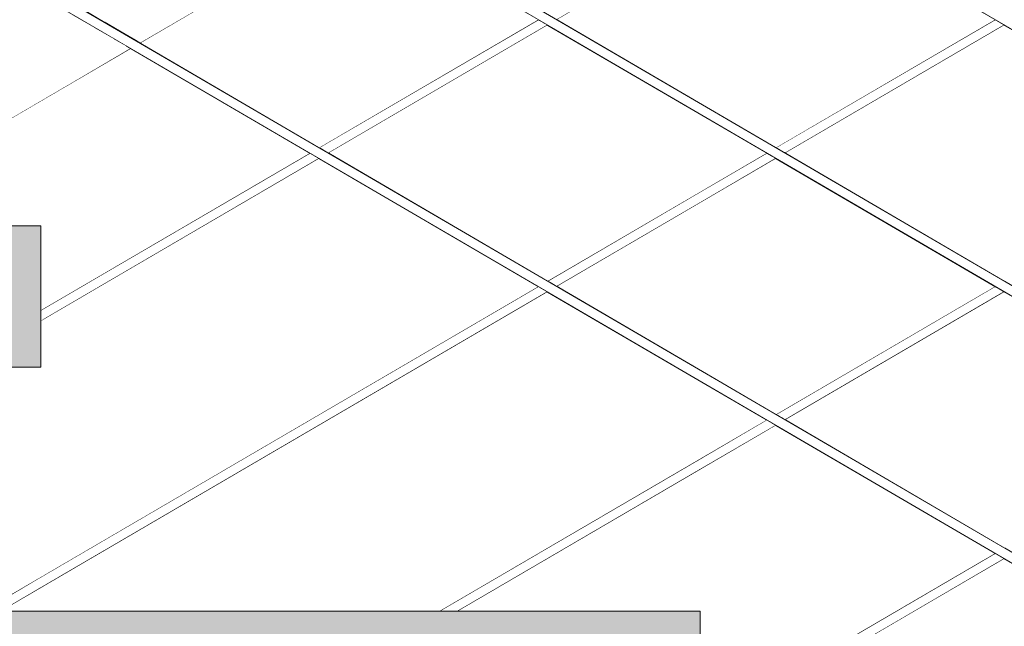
# Model space of a CAD drawing. Header units: millimetres. Extents: x -126680 to -83680, y 18016 to 39016.
# Tile 92 of 121: x -108038 to -107620, y 29633 to 29891. Entities that reach past the tile are written whole.
import ezdxf

# ---------------------------------------------------------------- set-up
doc = ezdxf.new("R2010")
doc.units = ezdxf.units.MM
doc.header["$MEASUREMENT"] = 0
doc.linetypes.add('Wipeout_Contour', pattern=[1000, 0, -1000])
doc.layers.add('Nowe_Konstrukcja - Schody', color=7, linetype='Continuous')
doc.layers.add('Nowe_Konstrukcja - Ściany zew', color=7, linetype='Continuous')
doc.layers.add('Nowe_Konstrukcja - Schody_Nr_pióra__101', color=250, linetype='Continuous', lineweight=13, true_color=0x333333)
doc.layers.add('Nowe_Konstrukcja - Schody_Nr_pióra__116', color=7, linetype='Continuous', lineweight=13, true_color=0xcccccc)
doc.layers.add('Nowe_Konstrukcja - Schody_Nr_pióra__3', color=7, linetype='Continuous', lineweight=13)

msp = doc.modelspace()

# ---------------------------------------------------------------- linework, layer by layer
at = {"layer": 'Nowe_Konstrukcja - Schody_Nr_pióra__101', "color": 250, "linetype": 'Continuous', "lineweight": 13, "true_color": 0x333333}
msp.add_line((-107809.83, 29890.77), (-107747.97, 29926.92), dxfattribs=at)

# ---------------------------------------------------------------- wipeouts: each hides what was drawn before it
at = {"color": 254, "linetype": 'Wipeout_Contour', "lineweight": 0, "ltscale": 448643.818686}
msp.add_wipeout([(-108037.9, 29900.27), (-108204.01, 29803.19), (-108187.94, 29803.19), (-108033.81, 29893.27)], dxfattribs=at).dxf.layer = 'Nowe_Konstrukcja - Schody'
at = {"color": 254, "linetype": 'Wipeout_Contour', "lineweight": 0, "ltscale": 446934.727328}
msp.add_wipeout([(-107623.25, 29890.43), (-107716.25, 29836.08), (-107714.85, 29835.26), (-107621.85, 29889.61)], dxfattribs=at).dxf.layer = 'Nowe_Konstrukcja - Schody'
at = {"color": 254, "linetype": 'Wipeout_Contour', "lineweight": 0, "ltscale": 447296.194983}
msp.add_wipeout([(-107813.21, 29779.41), (-107811.81, 29778.59), (-107748.98, 29815.31), (-107749.69, 29816.53)], dxfattribs=at).dxf.layer = 'Nowe_Konstrukcja - Schody'
at = {"color": 254, "linetype": 'Wipeout_Contour', "lineweight": 0, "ltscale": 446813.779307}
msp.add_wipeout([(-107623.25, 29777.09), (-107716.25, 29722.74), (-107714.85, 29721.93), (-107621.85, 29776.28)], dxfattribs=at).dxf.layer = 'Nowe_Konstrukcja - Schody'
at = {"color": 254, "linetype": 'Wipeout_Contour', "lineweight": 0, "ltscale": 446747.368672}
msp.add_wipeout([(-107623.25, 29663.76), (-107748.98, 29590.28), (-107748.98, 29588.65), (-107621.85, 29662.94)], dxfattribs=at).dxf.layer = 'Nowe_Konstrukcja - Schody'
at = {"color": 254, "linetype": 'Wipeout_Contour', "lineweight": 0, "ltscale": 448135.262557}
msp.add_wipeout([(-108029.69, 29652.9), (-108052.53, 29639.55), (-108049.73, 29639.55), (-108028.98, 29651.68)], dxfattribs=at).dxf.layer = 'Nowe_Konstrukcja - Schody'

# ---------------------------------------------------------------- next in the draw order: wipeouts: each hides what was drawn before it
at = {"color": 254, "linetype": 'Wipeout_Contour', "lineweight": 0, "ltscale": 448597.387495}
msp.add_wipeout([(-108033.81, 29893.27), (-108187.94, 29803.19), (-108168.98, 29803.19), (-108028.98, 29885.01)], dxfattribs=at).dxf.layer = 'Nowe_Konstrukcja - Schody'
at = {"color": 254, "linetype": 'Wipeout_Contour', "lineweight": 0, "ltscale": 446928.450042}
msp.add_wipeout([(-107714.85, 29835.26), (-107713.45, 29834.44), (-107620.45, 29888.79), (-107621.85, 29889.61)], dxfattribs=at).dxf.layer = 'Nowe_Konstrukcja - Schody'
at = {"color": 254, "linetype": 'Wipeout_Contour', "lineweight": 0, "ltscale": 447291.030621}
msp.add_wipeout([(-107811.81, 29778.59), (-107810.41, 29777.77), (-107748.27, 29814.09), (-107748.98, 29815.31)], dxfattribs=at).dxf.layer = 'Nowe_Konstrukcja - Schody'
at = {"color": 254, "linetype": 'Wipeout_Contour', "lineweight": 0, "ltscale": 446807.503649}
msp.add_wipeout([(-107621.85, 29776.28), (-107714.85, 29721.93), (-107713.45, 29721.11), (-107620.45, 29775.46)], dxfattribs=at).dxf.layer = 'Nowe_Konstrukcja - Schody'
at = {"color": 254, "linetype": 'Wipeout_Contour', "lineweight": 0, "ltscale": 446742.790182}
msp.add_wipeout([(-107748.98, 29588.65), (-107748.27, 29587.43), (-107620.45, 29662.12), (-107621.85, 29662.94)], dxfattribs=at).dxf.layer = 'Nowe_Konstrukcja - Schody'
at = {"color": 254, "linetype": 'Wipeout_Contour', "lineweight": 0, "ltscale": 448127.839917}
msp.add_wipeout([(-108028.98, 29651.68), (-108049.73, 29639.55), (-108046.92, 29639.55), (-108028.27, 29650.46)], dxfattribs=at).dxf.layer = 'Nowe_Konstrukcja - Schody'

# ---------------------------------------------------------------- next in the draw order: wipeouts: each hides what was drawn before it
at = {"color": 254, "linetype": 'Wipeout_Contour', "lineweight": 0, "ltscale": 448547.124075}
msp.add_wipeout([(-108028.98, 29885.01), (-108168.98, 29803.19), (-108150.02, 29803.19), (-108024.15, 29876.75)], dxfattribs=at).dxf.layer = 'Nowe_Konstrukcja - Schody'
at = {"color": 254, "linetype": 'Wipeout_Contour', "lineweight": 0, "ltscale": 446924.011328}
msp.add_wipeout([(-107620.45, 29888.79), (-107713.45, 29834.44), (-107712.87, 29834.1), (-107619.87, 29888.45)], dxfattribs=at).dxf.layer = 'Nowe_Konstrukcja - Schody'
at = {"color": 254, "linetype": 'Wipeout_Contour', "lineweight": 0, "ltscale": 447287.374418}
msp.add_wipeout([(-107748.27, 29814.09), (-107810.41, 29777.77), (-107809.83, 29777.43), (-107747.97, 29813.59)], dxfattribs=at).dxf.layer = 'Nowe_Konstrukcja - Schody'
at = {"color": 254, "linetype": 'Wipeout_Contour', "lineweight": 0, "ltscale": 446803.066084}
msp.add_wipeout([(-107713.45, 29721.11), (-107712.87, 29720.77), (-107619.87, 29775.12), (-107620.45, 29775.46)], dxfattribs=at).dxf.layer = 'Nowe_Konstrukcja - Schody'
at = {"color": 254, "linetype": 'Wipeout_Contour', "lineweight": 0, "ltscale": 446739.143612}
msp.add_wipeout([(-107620.45, 29662.12), (-107748.27, 29587.43), (-107747.97, 29586.92), (-107619.87, 29661.78)], dxfattribs=at).dxf.layer = 'Nowe_Konstrukcja - Schody'
at = {"color": 254, "linetype": 'Wipeout_Contour', "lineweight": 0, "ltscale": 448122.551693}
msp.add_wipeout([(-108028.27, 29650.46), (-108046.92, 29639.55), (-108045.76, 29639.55), (-108027.97, 29649.95)], dxfattribs=at).dxf.layer = 'Nowe_Konstrukcja - Schody'

# ---------------------------------------------------------------- next in the draw order: wipeouts: each hides what was drawn before it
at = {"color": 254, "linetype": 'Wipeout_Contour', "lineweight": 0, "ltscale": 448341.185291}
msp.add_wipeout([(-108024.89, 29898.48), (-108033.81, 29893.27), (-108028.98, 29885.01), (-108015.41, 29892.94)], dxfattribs=at).dxf.layer = 'Nowe_Konstrukcja - Schody'
at = {"color": 254, "linetype": 'Wipeout_Contour', "lineweight": 0, "ltscale": 446939.166042}
msp.add_wipeout([(-107716.83, 29836.42), (-107716.25, 29836.08), (-107623.25, 29890.43), (-107623.83, 29890.77)], dxfattribs=at).dxf.layer = 'Nowe_Konstrukcja - Schody'
at = {"color": 254, "linetype": 'Wipeout_Contour', "lineweight": 0, "ltscale": 448500.678795}
msp.add_wipeout([(-108024.15, 29876.75), (-108150.02, 29803.19), (-108133.94, 29803.19), (-108020.06, 29869.75)], dxfattribs=at).dxf.layer = 'Nowe_Konstrukcja - Schody'
at = {"color": 254, "linetype": 'Wipeout_Contour', "lineweight": 0, "ltscale": 447299.84242}
msp.add_wipeout([(-107749.99, 29817.04), (-107813.8, 29779.75), (-107813.21, 29779.41), (-107749.69, 29816.53)], dxfattribs=at).dxf.layer = 'Nowe_Konstrukcja - Schody'
at = {"color": 254, "linetype": 'Wipeout_Contour', "lineweight": 0, "ltscale": 446818.216866}
msp.add_wipeout([(-107623.83, 29777.43), (-107716.83, 29723.08), (-107716.25, 29722.74), (-107623.25, 29777.09)], dxfattribs=at).dxf.layer = 'Nowe_Konstrukcja - Schody'
at = {"color": 254, "linetype": 'Wipeout_Contour', "lineweight": 0, "ltscale": 446750.205008}
msp.add_wipeout([(-107748.98, 29590.96), (-107748.98, 29590.28), (-107623.25, 29663.76), (-107623.83, 29664.1)], dxfattribs=at).dxf.layer = 'Nowe_Konstrukcja - Schody'
at = {"color": 254, "linetype": 'Wipeout_Contour', "lineweight": 0, "ltscale": 448140.479122}
msp.add_wipeout([(-108029.99, 29653.4), (-108053.69, 29639.55), (-108052.53, 29639.55), (-108029.69, 29652.9)], dxfattribs=at).dxf.layer = 'Nowe_Konstrukcja - Schody'

# ---------------------------------------------------------------- next in the draw order: linework, layer by layer
at = {"layer": 'Nowe_Konstrukcja - Schody_Nr_pióra__101', "color": 250, "linetype": 'Continuous', "lineweight": 13, "true_color": 0x333333}
for p, q in [((-107716.83, 29836.42), (-107623.83, 29890.77)), ((-107712.87, 29834.1), (-107619.87, 29888.45)), ((-107716.83, 29723.08), (-107623.83, 29777.43)), ((-107712.87, 29720.77), (-107619.87, 29775.12))]:
    msp.add_line(p, q, dxfattribs=at)

# ---------------------------------------------------------------- next in the draw order: wipeouts: each hides what was drawn before it
at = {"color": 254, "linetype": 'Wipeout_Contour', "lineweight": 0, "ltscale": 448306.286201}
msp.add_wipeout([(-108028.98, 29885.01), (-108024.15, 29876.75), (-108005.93, 29887.4), (-108015.41, 29892.94)], dxfattribs=at).dxf.layer = 'Nowe_Konstrukcja - Schody'
at = {"color": 254, "linetype": 'Wipeout_Contour', "lineweight": 0, "ltscale": 448465.118496}
msp.add_wipeout([(-108020.06, 29869.75), (-108133.94, 29803.19), (-108123.2, 29803.19), (-108017.33, 29865.07)], dxfattribs=at).dxf.layer = 'Nowe_Konstrukcja - Schody'
at = {"color": 254, "linetype": 'Wipeout_Contour', "lineweight": 0, "ltscale": 447145.880822}
msp.add_wipeout([(-107720.22, 29833.76), (-107749.69, 29816.53), (-107748.98, 29815.31), (-107718.81, 29832.94)], dxfattribs=at).dxf.layer = 'Nowe_Konstrukcja - Schody'
at = {"color": 254, "linetype": 'Wipeout_Contour', "lineweight": 0, "ltscale": 447247.942921}
msp.add_wipeout([(-107749.69, 29703.2), (-107858.6, 29639.55), (-107855.8, 29639.55), (-107748.98, 29701.98)], dxfattribs=at).dxf.layer = 'Nowe_Konstrukcja - Schody'

# ---------------------------------------------------------------- next in the draw order: wipeouts: each hides what was drawn before it
at = {"color": 254, "linetype": 'Wipeout_Contour', "lineweight": 0, "ltscale": 448117.72137}
msp.add_wipeout([(-107918.44, 29949.61), (-108011.44, 29895.26), (-108001.96, 29889.72), (-107908.96, 29944.07)], dxfattribs=at).dxf.layer = 'Nowe_Konstrukcja - Schody'
at = {"color": 254, "linetype": 'Wipeout_Contour', "lineweight": 0, "ltscale": 448274.04716}
msp.add_wipeout([(-108024.15, 29876.75), (-108020.06, 29869.75), (-107997.89, 29882.7), (-108005.93, 29887.4)], dxfattribs=at).dxf.layer = 'Nowe_Konstrukcja - Schody'
at = {"color": 254, "linetype": 'Wipeout_Contour', "lineweight": 0, "ltscale": 448445.853068}
msp.add_wipeout([(-108123.2, 29803.19), (-108119.43, 29803.19), (-108016.37, 29863.43), (-108017.33, 29865.07)], dxfattribs=at).dxf.layer = 'Nowe_Konstrukcja - Schody'
at = {"color": 254, "linetype": 'Wipeout_Contour', "lineweight": 0, "ltscale": 447140.716142}
msp.add_wipeout([(-107748.98, 29815.31), (-107748.27, 29814.09), (-107717.41, 29832.12), (-107718.81, 29832.94)], dxfattribs=at).dxf.layer = 'Nowe_Konstrukcja - Schody'
at = {"color": 254, "linetype": 'Wipeout_Contour', "lineweight": 0, "ltscale": 447240.51317}
msp.add_wipeout([(-107748.98, 29701.98), (-107855.8, 29639.55), (-107853, 29639.55), (-107748.27, 29700.76)], dxfattribs=at).dxf.layer = 'Nowe_Konstrukcja - Schody'

# ---------------------------------------------------------------- next in the draw order: wipeouts: each hides what was drawn before it
at = {"color": 254, "linetype": 'Wipeout_Contour', "lineweight": 0, "ltscale": 448078.490499}
msp.add_wipeout([(-107908.96, 29944.07), (-108001.96, 29889.72), (-107993.93, 29885.02), (-107900.93, 29939.37)], dxfattribs=at).dxf.layer = 'Nowe_Konstrukcja - Schody'
at = {"color": 254, "linetype": 'Wipeout_Contour', "lineweight": 0, "ltscale": 448249.383497}
msp.add_wipeout([(-108020.06, 29869.75), (-108017.33, 29865.07), (-107992.52, 29879.57), (-107997.89, 29882.7)], dxfattribs=at).dxf.layer = 'Nowe_Konstrukcja - Schody'
at = {"color": 254, "linetype": 'Wipeout_Contour', "lineweight": 0, "ltscale": 447137.072889}
msp.add_wipeout([(-107717.41, 29832.12), (-107748.27, 29814.09), (-107747.97, 29813.59), (-107716.83, 29831.78)], dxfattribs=at).dxf.layer = 'Nowe_Konstrukcja - Schody'
at = {"color": 254, "linetype": 'Wipeout_Contour', "lineweight": 0, "ltscale": 447235.25156}
msp.add_wipeout([(-107748.27, 29700.76), (-107853, 29639.55), (-107851.84, 29639.55), (-107747.97, 29700.25)], dxfattribs=at).dxf.layer = 'Nowe_Konstrukcja - Schody'

# ---------------------------------------------------------------- next in the draw order: linework, layer by layer
at = {"layer": 'Nowe_Konstrukcja - Schody_Nr_pióra__101', "color": 250, "linetype": 'Continuous', "lineweight": 13, "true_color": 0x333333}
msp.add_line((-107809.83, 29777.43), (-107747.97, 29813.59), dxfattribs=at)

# ---------------------------------------------------------------- next in the draw order: wipeouts: each hides what was drawn before it
at = {"color": 254, "linetype": 'Wipeout_Contour', "lineweight": 0, "ltscale": 448048.464628}
msp.add_wipeout([(-107900.93, 29939.37), (-107993.93, 29885.02), (-107988.56, 29881.88), (-107895.56, 29936.23)], dxfattribs=at).dxf.layer = 'Nowe_Konstrukcja - Schody'
at = {"color": 254, "linetype": 'Wipeout_Contour', "lineweight": 0, "ltscale": 448236.058083}
msp.add_wipeout([(-108017.33, 29865.07), (-108016.37, 29863.43), (-107990.63, 29878.46), (-107992.52, 29879.57)], dxfattribs=at).dxf.layer = 'Nowe_Konstrukcja - Schody'
at = {"color": 254, "linetype": 'Wipeout_Contour', "lineweight": 0, "ltscale": 447149.542013}
msp.add_wipeout([(-107720.8, 29834.1), (-107749.99, 29817.04), (-107749.69, 29816.53), (-107720.22, 29833.76)], dxfattribs=at).dxf.layer = 'Nowe_Konstrukcja - Schody'
at = {"color": 254, "linetype": 'Wipeout_Contour', "lineweight": 0, "ltscale": 447253.188943}
msp.add_wipeout([(-107749.99, 29703.71), (-107859.76, 29639.55), (-107858.6, 29639.55), (-107749.69, 29703.2)], dxfattribs=at).dxf.layer = 'Nowe_Konstrukcja - Schody'

# ---------------------------------------------------------------- next in the draw order: linework, layer by layer
at = {"layer": 'Nowe_Konstrukcja - Schody_Nr_pióra__101', "color": 250, "linetype": 'Continuous', "lineweight": 13, "true_color": 0x333333}
for p, q in [((-108016.37, 29863.43), (-107990.63, 29878.46)), ((-107749.99, 29817.04), (-107720.8, 29834.1)), ((-107747.97, 29813.59), (-107716.83, 29831.78)), ((-107813.8, 29779.75), (-107749.99, 29817.04)), ((-107748.98, 29590.96), (-107623.83, 29664.1)), ((-107747.97, 29586.92), (-107619.87, 29661.78))]:
    msp.add_line(p, q, dxfattribs=at)

# ---------------------------------------------------------------- next in the draw order: wipeouts: each hides what was drawn before it
at = {"color": 254, "linetype": 'Wipeout_Contour', "lineweight": 0, "ltscale": 448032.214817}
msp.add_wipeout([(-107895.56, 29936.23), (-107988.56, 29881.88), (-107986.67, 29880.78), (-107893.67, 29935.13)], dxfattribs=at).dxf.layer = 'Nowe_Konstrukcja - Schody'
at = {"color": 254, "linetype": 'Wipeout_Contour', "lineweight": 0, "ltscale": 447755.511134}
msp.add_wipeout([(-107817.18, 29777.1), (-108029.69, 29652.9), (-108028.98, 29651.68), (-107815.78, 29776.28)], dxfattribs=at).dxf.layer = 'Nowe_Konstrukcja - Schody'
at = {"color": 254, "linetype": 'Wipeout_Contour', "lineweight": 0, "ltscale": 447025.144935}
msp.add_wipeout([(-107749.69, 29703.2), (-107748.98, 29701.98), (-107718.81, 29719.61), (-107720.22, 29720.43)], dxfattribs=at).dxf.layer = 'Nowe_Konstrukcja - Schody'

# ---------------------------------------------------------------- next in the draw order: wipeouts: each hides what was drawn before it
at = {"color": 254, "linetype": 'Wipeout_Contour', "lineweight": 0, "ltscale": 447682.259903}
msp.add_wipeout([(-107817.18, 29890.43), (-107910.18, 29836.08), (-107908.78, 29835.26), (-107815.78, 29889.61)], dxfattribs=at).dxf.layer = 'Nowe_Konstrukcja - Schody'
at = {"color": 254, "linetype": 'Wipeout_Contour', "lineweight": 0, "ltscale": 447750.350794}
msp.add_wipeout([(-107815.78, 29776.28), (-108028.98, 29651.68), (-108028.27, 29650.46), (-107814.38, 29775.46)], dxfattribs=at).dxf.layer = 'Nowe_Konstrukcja - Schody'
at = {"color": 254, "linetype": 'Wipeout_Contour', "lineweight": 0, "ltscale": 447019.982993}
msp.add_wipeout([(-107748.98, 29701.98), (-107748.27, 29700.76), (-107717.41, 29718.79), (-107718.81, 29719.61)], dxfattribs=at).dxf.layer = 'Nowe_Konstrukcja - Schody'

# ---------------------------------------------------------------- next in the draw order: wipeouts: each hides what was drawn before it
at = {"color": 254, "linetype": 'Wipeout_Contour', "lineweight": 0, "ltscale": 447675.983382}
msp.add_wipeout([(-107815.78, 29889.61), (-107908.78, 29835.26), (-107907.38, 29834.44), (-107814.38, 29888.79)], dxfattribs=at).dxf.layer = 'Nowe_Konstrukcja - Schody'
at = {"color": 254, "linetype": 'Wipeout_Contour', "lineweight": 0, "ltscale": 447746.7032}
msp.add_wipeout([(-107814.38, 29775.46), (-108028.27, 29650.46), (-108027.97, 29649.95), (-107813.8, 29775.12)], dxfattribs=at).dxf.layer = 'Nowe_Konstrukcja - Schody'
at = {"color": 254, "linetype": 'Wipeout_Contour', "lineweight": 0, "ltscale": 447016.341699}
msp.add_wipeout([(-107748.27, 29700.76), (-107747.97, 29700.25), (-107716.83, 29718.45), (-107717.41, 29718.79)], dxfattribs=at).dxf.layer = 'Nowe_Konstrukcja - Schody'

# ---------------------------------------------------------------- next in the draw order: linework, layer by layer
at = {"layer": 'Nowe_Konstrukcja - Schody_Nr_pióra__101', "color": 250, "linetype": 'Continuous', "lineweight": 13, "true_color": 0x333333}
msp.add_line((-108045.76, 29639.55), (-108027.97, 29649.95), dxfattribs=at)

# ---------------------------------------------------------------- next in the draw order: wipeouts: each hides what was drawn before it
at = {"color": 254, "linetype": 'Wipeout_Contour', "lineweight": 0, "ltscale": 447671.5452}
msp.add_wipeout([(-107907.38, 29834.44), (-107906.79, 29834.1), (-107813.8, 29888.45), (-107814.38, 29888.79)], dxfattribs=at).dxf.layer = 'Nowe_Konstrukcja - Schody'
at = {"color": 254, "linetype": 'Wipeout_Contour', "lineweight": 0, "ltscale": 447759.161356}
msp.add_wipeout([(-108029.99, 29653.4), (-108029.69, 29652.9), (-107817.18, 29777.1), (-107817.76, 29777.43)], dxfattribs=at).dxf.layer = 'Nowe_Konstrukcja - Schody'
at = {"color": 254, "linetype": 'Wipeout_Contour', "lineweight": 0, "ltscale": 447028.804204}
msp.add_wipeout([(-107720.8, 29720.77), (-107749.99, 29703.71), (-107749.69, 29703.2), (-107720.22, 29720.43)], dxfattribs=at).dxf.layer = 'Nowe_Konstrukcja - Schody'

# ---------------------------------------------------------------- next in the draw order: linework, layer by layer
at = {"layer": 'Nowe_Konstrukcja - Schody_Nr_pióra__101', "color": 250, "linetype": 'Continuous', "lineweight": 13, "true_color": 0x333333}
for p, q in [((-107749.99, 29703.71), (-107720.8, 29720.77)), ((-107747.97, 29700.25), (-107716.83, 29718.45)), ((-107859.76, 29639.55), (-107749.99, 29703.71)), ((-107851.84, 29639.55), (-107747.97, 29700.25)), ((-108053.69, 29639.55), (-108029.99, 29653.4))]:
    msp.add_line(p, q, dxfattribs=at)

# ---------------------------------------------------------------- next in the draw order: wipeouts: each hides what was drawn before it
at = {"color": 254, "linetype": 'Wipeout_Contour', "lineweight": 0, "ltscale": 447686.698075}
msp.add_wipeout([(-107817.76, 29890.77), (-107910.76, 29836.42), (-107910.18, 29836.08), (-107817.18, 29890.43)], dxfattribs=at).dxf.layer = 'Nowe_Konstrukcja - Schody'
at = {"color": 254, "linetype": 'Wipeout_Contour', "lineweight": 0, "ltscale": 336161.578784}
msp.add_wipeout([(-108028.27, 29763.79), (-108028.98, 29765.01), (-108028.98, 29763.37)], dxfattribs=at).dxf.layer = 'Nowe_Konstrukcja - Schody'

# ---------------------------------------------------------------- next in the draw order: linework, layer by layer
at = {"layer": 'Nowe_Konstrukcja - Schody_Nr_pióra__101', "color": 250, "linetype": 'Continuous', "lineweight": 13, "true_color": 0x333333}
for p, q in [((-107986.67, 29880.78), (-107893.67, 29935.13)), ((-107910.76, 29836.42), (-107817.76, 29890.77)), ((-107906.79, 29834.1), (-107813.8, 29888.45))]:
    msp.add_line(p, q, dxfattribs=at)

# ---------------------------------------------------------------- next in the draw order: wipeouts: each hides what was drawn before it
at = {"color": 254, "linetype": 'Wipeout_Contour', "lineweight": 0, "ltscale": 448214.363122}
msp.add_wipeout([(-108028.27, 29763.79), (-108028.98, 29763.37), (-108028.98, 29762.69), (-108027.97, 29763.28)], dxfattribs=at).dxf.layer = 'Nowe_Konstrukcja - Schody'

# ---------------------------------------------------------------- next in the draw order: wipeouts: each hides what was drawn before it
at = {"color": 254, "linetype": 'Wipeout_Contour', "lineweight": 0, "ltscale": 448032.137512}
msp.add_wipeout([(-107914.14, 29833.76), (-108028.98, 29766.65), (-108028.98, 29765.01), (-107912.74, 29832.94)], dxfattribs=at).dxf.layer = 'Nowe_Konstrukcja - Schody'

# ---------------------------------------------------------------- next in the draw order: wipeouts: each hides what was drawn before it
at = {"color": 254, "linetype": 'Wipeout_Contour', "lineweight": 0, "ltscale": 448027.556545}
msp.add_wipeout([(-108028.98, 29765.01), (-108028.27, 29763.79), (-107911.34, 29832.12), (-107912.74, 29832.94)], dxfattribs=at).dxf.layer = 'Nowe_Konstrukcja - Schody'

# ---------------------------------------------------------------- next in the draw order: wipeouts: each hides what was drawn before it
at = {"color": 254, "linetype": 'Wipeout_Contour', "lineweight": 0, "ltscale": 448023.908529}
msp.add_wipeout([(-108028.27, 29763.79), (-108027.97, 29763.28), (-107910.76, 29831.78), (-107911.34, 29832.12)], dxfattribs=at).dxf.layer = 'Nowe_Konstrukcja - Schody'

# ---------------------------------------------------------------- next in the draw order: linework, layer by layer
at = {"layer": 'Nowe_Konstrukcja - Schody_Nr_pióra__101', "color": 250, "linetype": 'Continuous', "lineweight": 13, "true_color": 0x333333}
msp.add_line((-108028.98, 29762.69), (-108027.97, 29763.28), dxfattribs=at)

# ---------------------------------------------------------------- next in the draw order: wipeouts: each hides what was drawn before it
at = {"color": 254, "linetype": 'Wipeout_Contour', "lineweight": 0, "ltscale": 448034.976641}
msp.add_wipeout([(-107914.72, 29834.1), (-108028.98, 29767.33), (-108028.98, 29766.65), (-107914.14, 29833.76)], dxfattribs=at).dxf.layer = 'Nowe_Konstrukcja - Schody'

# ---------------------------------------------------------------- next in the draw order: linework, layer by layer
at = {"layer": 'Nowe_Konstrukcja - Schody_Nr_pióra__101', "color": 250, "linetype": 'Continuous', "lineweight": 13, "true_color": 0x333333}
for p, q in [((-108119.43, 29803.19), (-108016.37, 29863.43)), ((-108028.98, 29767.33), (-107914.72, 29834.1)), ((-108027.97, 29763.28), (-107910.76, 29831.78)), ((-108029.99, 29653.4), (-107817.76, 29777.43)), ((-108027.97, 29649.95), (-107813.8, 29775.12))]:
    msp.add_line(p, q, dxfattribs=at)

# ---------------------------------------------------------------- next in the draw order: wipeouts: each hides what was drawn before it
at = {"color": 254, "linetype": 'Wipeout_Contour', "lineweight": 0, "ltscale": 560282.147922}
msp.add_wipeout([(-107990.63, 29878.46), (-108119.43, 29803.19), (-108028.98, 29803.19), (-108028.98, 29767.33), (-107914.72, 29834.1)], dxfattribs=at).dxf.layer = 'Nowe_Konstrukcja - Ściany zew'

# ---------------------------------------------------------------- next in the draw order: wipeouts: each hides what was drawn before it
at = {"color": 254, "linetype": 'Wipeout_Contour', "lineweight": 0, "ltscale": 447857.995098}
msp.add_wipeout([(-107986.67, 29880.78), (-107910.76, 29836.42), (-107817.76, 29890.77), (-107893.67, 29935.13)], dxfattribs=at).dxf.layer = 'Nowe_Konstrukcja - Ściany zew'
at = {"color": 254, "linetype": 'Wipeout_Contour', "lineweight": 0, "ltscale": 784086.551274}
msp.add_wipeout([(-108058.98, 29743.19), (-108058.98, 29639.55), (-108053.69, 29639.55), (-107817.76, 29777.43), (-107910.76, 29831.78), (-108028.98, 29762.69), (-108028.98, 29743.19)], dxfattribs=at).dxf.layer = 'Nowe_Konstrukcja - Ściany zew'

# ---------------------------------------------------------------- next in the draw order: wipeouts: each hides what was drawn before it
at = {"color": 254, "linetype": 'Wipeout_Contour', "lineweight": 0, "ltscale": 447461.99433}
msp.add_wipeout([(-107813.8, 29888.45), (-107906.79, 29834.1), (-107813.8, 29779.75), (-107720.8, 29834.1)], dxfattribs=at).dxf.layer = 'Nowe_Konstrukcja - Ściany zew'
at = {"color": 254, "linetype": 'Wipeout_Contour', "lineweight": 0, "ltscale": 447491.146921}
msp.add_wipeout([(-108045.76, 29639.55), (-107859.76, 29639.55), (-107720.8, 29720.77), (-107813.8, 29775.12)], dxfattribs=at).dxf.layer = 'Nowe_Konstrukcja - Ściany zew'

# ---------------------------------------------------------------- next in the draw order: wipeouts: each hides what was drawn before it
at = {"color": 254, "linetype": 'Wipeout_Contour', "lineweight": 0, "ltscale": 447148.757541}
msp.add_wipeout([(-107716.83, 29945.12), (-107809.83, 29890.77), (-107716.83, 29836.42), (-107623.83, 29890.77)], dxfattribs=at).dxf.layer = 'Nowe_Konstrukcja - Ściany zew'
at = {"color": 254, "linetype": 'Wipeout_Contour', "lineweight": 0, "ltscale": 447027.754265}
msp.add_wipeout([(-107716.83, 29831.78), (-107809.83, 29777.43), (-107716.83, 29723.08), (-107623.83, 29777.43)], dxfattribs=at).dxf.layer = 'Nowe_Konstrukcja - Ściany zew'
at = {"color": 254, "linetype": 'Wipeout_Contour', "lineweight": 0, "ltscale": 558718.411216}
msp.add_wipeout([(-107851.84, 29639.55), (-107748.98, 29639.55), (-107748.98, 29590.96), (-107623.83, 29664.1), (-107716.83, 29718.45)], dxfattribs=at).dxf.layer = 'Nowe_Konstrukcja - Ściany zew'

# ---------------------------------------------------------------- next in the draw order: wipeouts: each hides what was drawn before it
at = {"color": 254, "linetype": 'Wipeout_Contour', "lineweight": 0, "ltscale": 446714.434587}
msp.add_wipeout([(-107712.87, 29834.1), (-107619.87, 29779.75), (-107526.87, 29834.1), (-107619.87, 29888.45)], dxfattribs=at).dxf.layer = 'Nowe_Konstrukcja - Ściany zew'
at = {"color": 254, "linetype": 'Wipeout_Contour', "lineweight": 0, "ltscale": 446593.543656}
msp.add_wipeout([(-107712.87, 29720.77), (-107619.87, 29666.42), (-107526.87, 29720.77), (-107619.87, 29775.12)], dxfattribs=at).dxf.layer = 'Nowe_Konstrukcja - Ściany zew'
at = {"color": 254, "linetype": 'Wipeout_Contour', "lineweight": 0, "ltscale": 893587.64065}
msp.add_wipeout([(-107778.98, 29568.8), (-107778.98, 29475.92), (-107751.9, 29475.92), (-107526.87, 29607.43), (-107619.87, 29661.78), (-107748.98, 29586.33), (-107748.98, 29579.55), (-107760.58, 29579.55)], dxfattribs=at).dxf.layer = 'Nowe_Konstrukcja - Ściany zew'

# ---------------------------------------------------------------- next in the draw order: wipeouts: each hides what was drawn before it
at = {"color": 254, "linetype": 'Wipeout_Contour', "lineweight": 0, "ltscale": 446540.29485}
msp.add_wipeout([(-107749.99, 29737.83), (-107493.98, 29588.21), (-107493.98, 29588.89), (-107749.69, 29738.33)], dxfattribs=at).dxf.layer = 'Nowe_Konstrukcja - Schody'

# ---------------------------------------------------------------- next in the draw order: wipeouts: each hides what was drawn before it
at = {"color": 254, "linetype": 'Wipeout_Contour', "lineweight": 0, "ltscale": 446540.541797}
msp.add_wipeout([(-107748.98, 29739.56), (-107493.98, 29590.53), (-107493.98, 29592.17), (-107748.27, 29740.78)], dxfattribs=at).dxf.layer = 'Nowe_Konstrukcja - Schody'

# ---------------------------------------------------------------- next in the draw order: wipeouts: each hides what was drawn before it
at = {"color": 254, "linetype": 'Wipeout_Contour', "lineweight": 0, "ltscale": 446540.641269}
msp.add_wipeout([(-107748.27, 29740.78), (-107493.98, 29592.17), (-107493.98, 29592.85), (-107747.97, 29741.28)], dxfattribs=at).dxf.layer = 'Nowe_Konstrukcja - Schody'

# ---------------------------------------------------------------- next in the draw order: hatches: boundary and pattern name
at = {"layer": 'Nowe_Konstrukcja - Schody_Nr_pióra__116', "linetype": 'Continuous', "lineweight": 13, "true_color": 0xcccccc}
msp.add_hatch(color=254, dxfattribs=at).paths.add_polyline_path([(-108058.98, 29579.55), (-107748.98, 29579.55), (-107748.98, 29639.55), (-108058.98, 29639.55)])

# ---------------------------------------------------------------- next in the draw order: linework, layer by layer
at = {"layer": 'Nowe_Konstrukcja - Schody_Nr_pióra__3', "color": 7, "linetype": 'Continuous', "lineweight": 13}
for p in [(-108058.98, 29639.55), (-107748.98, 29579.55)]:
    msp.add_line(p, (-107748.98, 29639.55), dxfattribs=at)

# ---------------------------------------------------------------- next in the draw order: wipeouts: each hides what was drawn before it
at = {"color": 254, "linetype": 'Wipeout_Contour', "lineweight": 0, "ltscale": 447740.034387}
msp.add_wipeout([(-107749.99, 29737.83), (-107749.69, 29738.33), (-108029.69, 29901.97), (-108029.99, 29901.46)], dxfattribs=at).dxf.layer = 'Nowe_Konstrukcja - Schody'

# ---------------------------------------------------------------- next in the draw order: wipeouts: each hides what was drawn before it
at = {"color": 254, "linetype": 'Wipeout_Contour', "lineweight": 0, "ltscale": 447737.559171}
msp.add_wipeout([(-107748.98, 29739.56), (-107748.27, 29740.78), (-108028.27, 29904.41), (-108028.98, 29903.19)], dxfattribs=at).dxf.layer = 'Nowe_Konstrukcja - Schody'

# ---------------------------------------------------------------- next in the draw order: wipeouts: each hides what was drawn before it
at = {"color": 254, "linetype": 'Wipeout_Contour', "lineweight": 0, "ltscale": 447736.533942}
msp.add_wipeout([(-107748.27, 29740.78), (-107747.97, 29741.28), (-108027.97, 29904.92), (-108028.27, 29904.41)], dxfattribs=at).dxf.layer = 'Nowe_Konstrukcja - Schody'

# ---------------------------------------------------------------- next in the draw order: hatches: boundary and pattern name
at = {"layer": 'Nowe_Konstrukcja - Schody_Nr_pióra__116', "linetype": 'Continuous', "lineweight": 13, "true_color": 0xcccccc}
msp.add_hatch(color=254, dxfattribs=at).paths.add_polyline_path([(-108338.98, 29743.19), (-108028.98, 29743.19), (-108028.98, 29803.19), (-108338.98, 29803.19)])

# ---------------------------------------------------------------- next in the draw order: linework, layer by layer
at = {"layer": 'Nowe_Konstrukcja - Schody_Nr_pióra__3', "color": 7, "linetype": 'Continuous', "lineweight": 13}
for p, q in [((-108338.98, 29803.19), (-108028.98, 29803.19)), ((-108028.98, 29743.19), (-108028.98, 29803.19)), ((-108058.98, 29743.19), (-108028.98, 29743.19))]:
    msp.add_line(p, q, dxfattribs=at)

# ---------------------------------------------------------------- next in the draw order: wipeouts: each hides what was drawn before it
at = {"color": 254, "linetype": 'Wipeout_Contour', "lineweight": 0, "ltscale": 446660.966761}
msp.add_wipeout([(-107749.99, 29851.16), (-107493.98, 29701.55), (-107493.98, 29702.22), (-107749.69, 29851.67)], dxfattribs=at).dxf.layer = 'Nowe_Konstrukcja - Schody'

# ---------------------------------------------------------------- next in the draw order: wipeouts: each hides what was drawn before it
at = {"color": 254, "linetype": 'Wipeout_Contour', "lineweight": 0, "ltscale": 446661.223556}
msp.add_wipeout([(-107748.98, 29852.89), (-107493.98, 29703.86), (-107493.98, 29705.5), (-107748.27, 29854.11)], dxfattribs=at).dxf.layer = 'Nowe_Konstrukcja - Schody'

# ---------------------------------------------------------------- next in the draw order: wipeouts: each hides what was drawn before it
at = {"color": 254, "linetype": 'Wipeout_Contour', "lineweight": 0, "ltscale": 446661.327104}
msp.add_wipeout([(-107748.27, 29854.11), (-107493.98, 29705.5), (-107493.98, 29706.18), (-107747.97, 29854.62)], dxfattribs=at).dxf.layer = 'Nowe_Konstrukcja - Schody'

# ---------------------------------------------------------------- next in the draw order: linework, layer by layer
at = {"layer": 'Nowe_Konstrukcja - Schody_Nr_pióra__101', "color": 250, "linetype": 'Continuous', "lineweight": 13, "true_color": 0x333333}
for p, q in [((-107493.98, 29592.85), (-107747.97, 29741.28)), ((-107493.98, 29588.21), (-107749.99, 29737.83))]:
    msp.add_line(p, q, dxfattribs=at)

# ---------------------------------------------------------------- next in the draw order: wipeouts: each hides what was drawn before it
at = {"color": 254, "linetype": 'Wipeout_Contour', "lineweight": 0, "ltscale": 447861.016988}
msp.add_wipeout([(-107749.99, 29851.16), (-107749.69, 29851.67), (-108029.69, 30015.3), (-108029.99, 30014.8)], dxfattribs=at).dxf.layer = 'Nowe_Konstrukcja - Schody'

# ---------------------------------------------------------------- next in the draw order: wipeouts: each hides what was drawn before it
at = {"color": 254, "linetype": 'Wipeout_Contour', "lineweight": 0, "ltscale": 447858.55088}
msp.add_wipeout([(-107748.98, 29852.89), (-107748.27, 29854.11), (-108028.27, 30017.75), (-108028.98, 30016.52)], dxfattribs=at).dxf.layer = 'Nowe_Konstrukcja - Schody'

# ---------------------------------------------------------------- next in the draw order: wipeouts: each hides what was drawn before it
at = {"color": 254, "linetype": 'Wipeout_Contour', "lineweight": 0, "ltscale": 447857.529424}
msp.add_wipeout([(-107748.27, 29854.11), (-107747.97, 29854.62), (-108027.97, 30018.25), (-108028.27, 30017.75)], dxfattribs=at).dxf.layer = 'Nowe_Konstrukcja - Schody'

# ---------------------------------------------------------------- next in the draw order: wipeouts: each hides what was drawn before it
at = {"color": 254, "linetype": 'Wipeout_Contour', "lineweight": 0, "ltscale": 446782.066062}
msp.add_wipeout([(-107749.99, 29964.5), (-107493.98, 29814.88), (-107493.98, 29815.56), (-107749.69, 29965)], dxfattribs=at).dxf.layer = 'Nowe_Konstrukcja - Schody'

# ---------------------------------------------------------------- next in the draw order: wipeouts: each hides what was drawn before it
at = {"color": 254, "linetype": 'Wipeout_Contour', "lineweight": 0, "ltscale": 446782.332691}
msp.add_wipeout([(-107748.98, 29966.22), (-107493.98, 29817.2), (-107493.98, 29818.83), (-107748.27, 29967.44)], dxfattribs=at).dxf.layer = 'Nowe_Konstrukcja - Schody'

# ---------------------------------------------------------------- next in the draw order: wipeouts: each hides what was drawn before it
at = {"color": 254, "linetype": 'Wipeout_Contour', "lineweight": 0, "ltscale": 446782.440316}
msp.add_wipeout([(-107748.27, 29967.44), (-107493.98, 29818.83), (-107493.98, 29819.51), (-107747.97, 29967.95)], dxfattribs=at).dxf.layer = 'Nowe_Konstrukcja - Schody'

# ---------------------------------------------------------------- next in the draw order: linework, layer by layer
at = {"layer": 'Nowe_Konstrukcja - Schody_Nr_pióra__101', "color": 250, "linetype": 'Continuous', "lineweight": 13, "true_color": 0x333333}
for p, q in [((-107749.99, 29851.16), (-108029.99, 30014.8)), ((-107747.97, 29854.62), (-108027.97, 30018.25)), ((-107493.98, 29814.88), (-107749.99, 29964.5)), ((-107747.97, 29741.28), (-108027.97, 29904.92)), ((-107749.99, 29737.83), (-108029.99, 29901.46)), ((-107493.98, 29706.18), (-107747.97, 29854.62)), ((-107493.98, 29701.55), (-107749.99, 29851.16))]:
    msp.add_line(p, q, dxfattribs=at)

doc.saveas('drawing.dxf')
